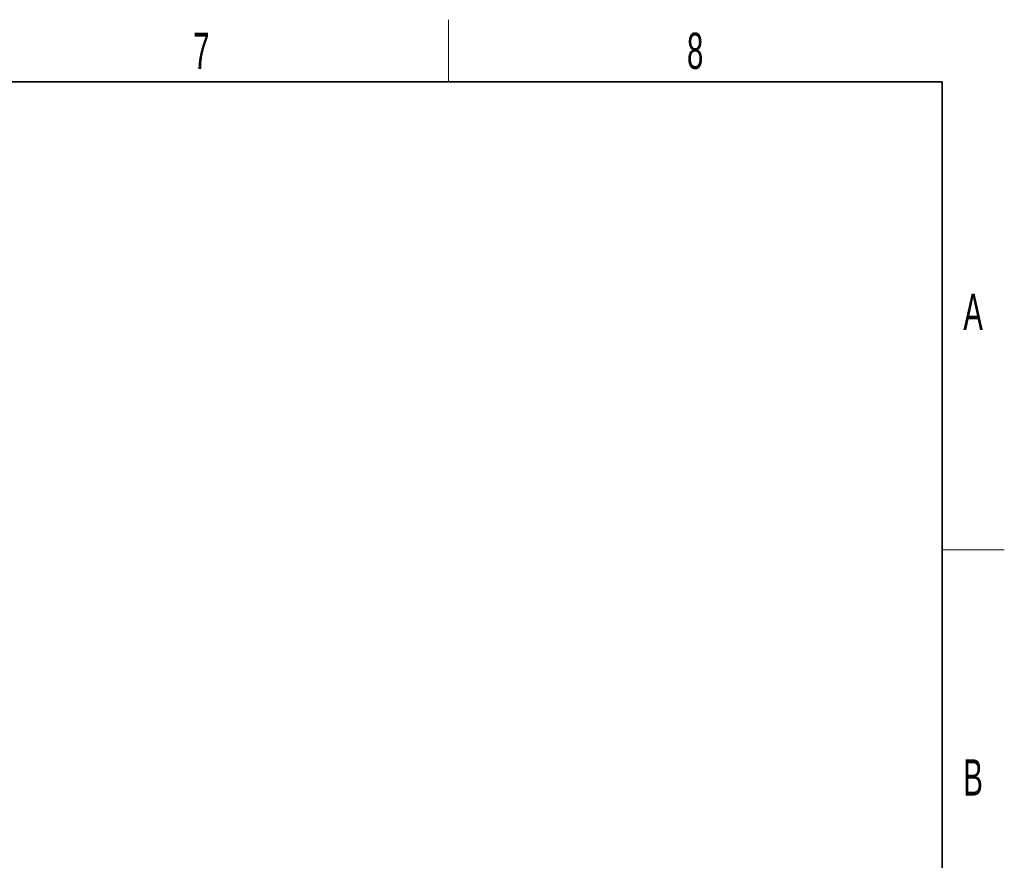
# Model space of a CAD drawing. Header units: millimetres. Extents: x 5 to 418, y 2 to 292.
# Tile 12 of 12: x 319 to 414, y 207 to 288. Entities that reach past the tile are written whole.
import ezdxf

# ---------------------------------------------------------------- set-up
doc = ezdxf.new("R2010")
doc.units = ezdxf.units.MM
doc.layers.add('SLD-0', color=7, linetype='Continuous')
doc.styles.add('SLDTEXTSTYLE0', font='TXT', dxfattribs={"width": 0.605})

msp = doc.modelspace()

# ---------------------------------------------------------------- linework, layer by layer
at = {"layer": 'SLD-0', "lineweight": 18}
for p, q in [((360.25, 282.5), (360.25, 288.5)), ((408, 237.25), (414, 237.25))]:
    msp.add_line(p, q, dxfattribs=at)
at = {"layer": 'SLD-0', "lineweight": 35}
for p, q in [((408, 282.5), (26, 282.5)), ((408, 12), (408, 282.5))]:
    msp.add_line(p, q, dxfattribs=at)

# ---------------------------------------------------------------- texts
at = {"layer": 'SLD-0', "char_height": 3.5, "attachment_point": 2, "style": 'SLDTEXTSTYLE0'}
for s, insert in [('7', (336.3527, 287.243)), ('8', (384.1027, 287.243)), ('A', (410.9816, 262.0011)), ('B', (410.9816, 217.0011))]:
    msp.add_mtext(s, dxfattribs=dict(at, insert=insert))

doc.saveas('drawing.dxf')
